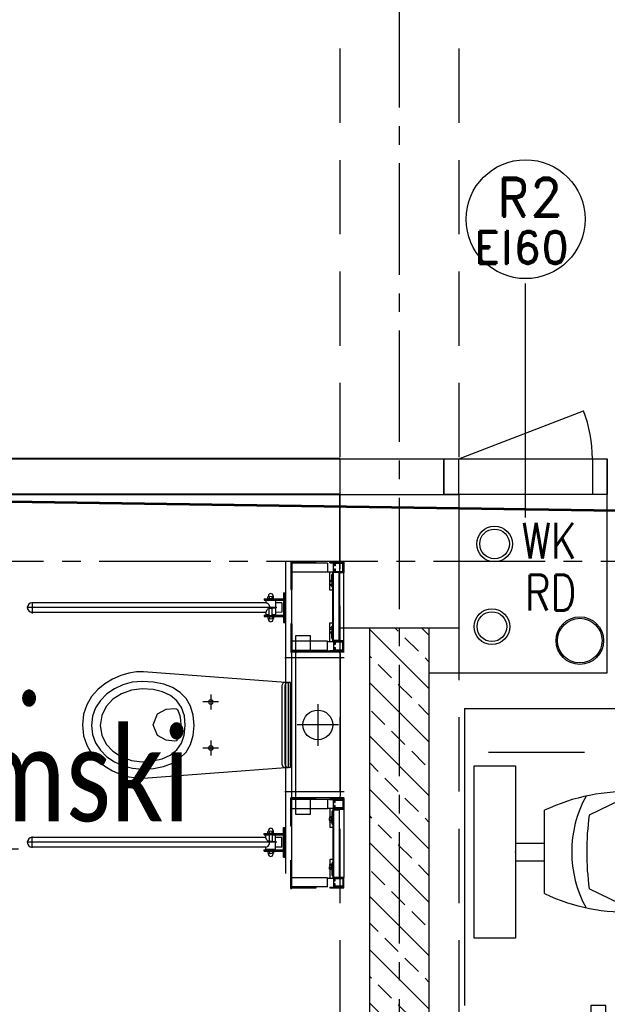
# Model space of a CAD drawing. Header units: millimetres. Extents: x 20447 to 23253, y -8211 to -4238.
# Tile 15 of 18: x 22075 to 22272, y -5615 to -5283. Entities that reach past the tile are written whole.
import ezdxf
from ezdxf.enums import TextEntityAlignment as Align

# ---------------------------------------------------------------- set-up
doc = ezdxf.new("R2010")
doc.units = ezdxf.units.MM
doc.linetypes.add('CENTER2', pattern=[1.125, 0.75, -0.125, 0.125, -0.125])
doc.linetypes.add('DASHED', pattern=[0.75, 0.5, -0.25])
for name, color, linetype, lineweight in [('__zakres', 10, 'Continuous', 35), ('pfu moje', 95, 'Continuous', 40), ('ŚCIANY_STARE', 250, 'Continuous', 25)]:
    doc.layers.add(name, color=color, linetype=linetype, lineweight=lineweight)
for name, color, linetype in [('_A_metki', 19, 'Continuous'), ('DRZWIOPIS', 250, 'Continuous'), ('KRESKOWANIE', 250, 'Continuous'), ('NAZWY_POM_ARCHITEKTURA', 7, 'Continuous'), ('OSIE', 1, 'CENTER2'), ('PODCIAGI', 251, 'DASHED'), ('SANITARNE', 3, 'Continuous'), ('SCIANY_ŻELBETOWE', 250, 'Continuous'), ('SLUPY', 250, 'Continuous'), ('STOLDRZWI', 7, 'Continuous'), ('URZĄDZ_SANIT', 4, 'Continuous'), ('WODKAN', 3, 'Continuous')]:
    doc.layers.add(name, color=color, linetype=linetype)
doc.styles.add('MM', font='calibri.ttf', dxfattribs={"width": 0.6, "height": 15})
doc.styles.add('ROMAND', font='romand', dxfattribs={"height": 20})
doc.styles.add('ROMANS', font='ROMANS.shx', dxfattribs={"width": 0.6})
doc.linetypes.add('OGRODZENIE1', pattern='A,0.25,-0.1,[133,ltypeshp.shx,S=0.1,R=0,X=-0.1,Y=0],-0.1,1', length=1.45)

# ---------------------------------------------------------------- blocks, each defined once
blk = doc.blocks.new('SEDES1')
for p, q in [((-29, 0), (29, 0)), ((-29, -14), (-29, 0)), ((29, 0), (29, -14)), ((29, -14), (-29, -14)), ((-3, -14), (-3, -23.76)), ((3, -14), (3, -23.76)), ((-14, -23.76), (14, -23.76)), ((-20.13, -54.73), (-12.37, -38.76)), ((20.13, -54.73), (12.37, -38.76))]:
    blk.add_line(p, q)
for centre, radius, start, end in [((43.03, -51.14), 63.26, 154.3546, 183.2824), ((-43.03, -51.14), 63.26, 356.7173, 25.6451), ((0, -71.86), 39, 61.2082, 118.7866), ((0, -128.34), 90.43, 82.1389, 97.8624), ((14.99, -55.37), 35.13, 179.0047, 228.4112), ((-14.99, -55.37), 35.13, 311.5888, 0.9953), ((0, -66.33), 17.43, 241.4488, 298.5638)]:
    blk.add_arc(centre, radius, start, end)
blk.add_point((0, -14))
blk = doc.blocks.new('DRZWI_D11W_90')
for p, q in [((5, 12), (5, 102)), ((50, 40.83), (50, -28.83))]:
    blk.add_line(p, q)
for points in [[(0, 0), (5, 0), (5, 12), (0, 12)], [(95, 0), (100, 0), (100, 12), (95, 12)]]:
    blk.add_lwpolyline(points, close=True)
blk.add_arc((5, 12), 90, 0, 90)
blk = doc.blocks.new('A$C50E24D8A')
at = {"layer": 'URZĄDZ_SANIT'}
for p, q in [((-8.9, 51), (-8.9, 60.5)), ((-8.9, 60.5), (-8.5, 60.5)), ((-8.5, 51), (-8.5, 60.5)), ((-0.5, 60.35), (-8.5, 60.35)), ((-0.5, 59.95), (-8.5, 59.95)), ((-0.5, 59.95), (-0.5, 60.35)), ((3.5, 59.95), (-0.5, 59.95)), ((3.5, 59.95), (3.5, 56.85)), ((4.2, 60.15), (4.2, 60)), ((5.5, 60.15), (4.2, 60.15)), ((4.2, 60), (5.5, 60)), ((5.5, 60.25), (9, 60.25)), ((5.5, 56.75), (5.5, 60.25)), ((5.8, 59.95), (5.8, 58.95)), ((8.8, 59.95), (5.8, 59.95)), ((6, 59.75), (8.6, 59.75)), ((6, 58.95), (6, 59.75)), ((8.6, 59.75), (8.6, 57.15)), ((8.8, 56.95), (8.8, 59.95)), ((9, 60.25), (9, 56.75)), ((3.5, 56.85), (-8.5, 56.85)), ((3.5, 57), (5.5, 57)), ((4.2, 57), (4.2, 54)), ((5.2, 57), (5.2, 33.5)), ((5.5, 56.75), (5.5, 56.5)), ((9, 56.75), (5.5, 56.75)), ((5.5, 56.5), (7.4, 56.5)), ((5.5, 56.5), (5.5, 33.75)), ((5.8, 58.95), (6, 58.95)), ((6, 57.95), (5.8, 57.95)), ((5.8, 57.95), (5.8, 56.95)), ((5.8, 56.95), (8.8, 56.95)), ((6, 57.15), (6, 57.95)), ((8.6, 57.15), (6, 57.15)), ((7.4, 56.75), (9, 56.75)), ((7.4, 56.75), (7.4, 33.75)), ((9, 56.75), (9, 33.75)), ((4.2, 53.69), (4.1, 53.63)), ((4.1, 52.87), (4.1, 53.63)), ((4.25, 54.06), (4.2, 54)), ((4.2, 53.94), (4.2, 54)), ((4.2, 53.94), (4.2, 53.35)), ((4.2, 53.35), (4.2, 52.65)), ((4.94, 54.11), (4.3, 54.11)), ((4.94, 53.78), (4.3, 53.78)), ((4.9, 55.75), (4.9, 54.11)), ((5.05, 54.29), (4.98, 54.11)), ((5.05, 54.21), (5.05, 54.29)), ((5.05, 52.21), (5.05, 54.21)), ((-8.5, 51), (-8.9, 51)), ((4.1, 52.87), (4.2, 52.81)), ((4.2, 52.65), (4.2, 52.5)), ((4.2, 52.5), (4.25, 52.44)), ((4.2, 52.5), (4.2, 50.65)), ((4.2, 50.65), (5.2, 50.65)), ((4.94, 52.92), (4.3, 52.92)), ((4.94, 52.39), (4.3, 52.39)), ((4.9, 52.39), (4.9, 51.95)), ((5, 52.36), (5.05, 52.21)), ((-8.9, 30), (-8.9, 39.5)), ((-8.9, 39.5), (-8.5, 39.5)), ((-8.5, 30), (-8.5, 39.5)), ((4.2, 37.39), (4.1, 37.33)), ((4.1, 36.57), (4.1, 37.33)), ((4.1, 36.57), (4.2, 36.51)), ((4.25, 38.06), (4.2, 38)), ((4.2, 37.94), (4.2, 38)), ((4.2, 37.94), (4.2, 37.35)), ((4.2, 37.35), (4.2, 36.65)), ((4.2, 36.65), (4.2, 36.5)), ((4.2, 36.5), (4.25, 36.44)), ((5.2, 39.73), (4.25, 39.73)), ((4.25, 39.73), (4.25, 38.07)), ((4.25, 36.45), (4.25, 33.5)), ((4.94, 38.11), (4.3, 38.11)), ((4.94, 37.78), (4.3, 37.78)), ((4.94, 36.92), (4.3, 36.92)), ((4.95, 38.43), (4.95, 38.11)), ((5.05, 38.29), (4.98, 38.11)), ((5.05, 38.21), (5.05, 38.29)), ((3.5, 33.65), (-8.5, 33.65)), ((3.5, 30.55), (3.5, 33.65)), ((3.5, 33.5), (5.5, 33.5)), ((4.94, 36.39), (4.3, 36.39)), ((4.95, 36.39), (4.95, 34.63)), ((5, 36.36), (5.05, 36.21)), ((5.5, 33.75), (5.5, 30.23)), ((9, 33.75), (5.5, 33.75)), ((5.8, 33.55), (5.8, 32.55)), ((8.8, 33.55), (5.8, 33.55)), ((6, 32.55), (6, 33.35)), ((6, 33.35), (8.6, 33.35)), ((7.4, 33.75), (9, 33.75)), ((8.6, 33.35), (8.6, 30.75)), ((8.8, 30.55), (8.8, 33.55)), ((9, 30.25), (9, 33.75)), ((-8.9, 30), (-8.5, 30)), ((-0.5, 30.55), (-8.5, 30.55)), ((-0.5, 30.15), (-8.5, 30.15)), ((-0.5, 30.55), (-0.5, 30.15)), ((3.5, 30.55), (-0.5, 30.55)), ((4.25, 30.5), (4.25, 30.23)), ((4.25, 30.5), (5.5, 30.5)), ((4.25, 30.23), (5.5, 30.23)), ((5.5, 30.25), (9, 30.25)), ((5.8, 32.55), (6, 32.55)), ((5.8, 31.55), (5.8, 30.55)), ((6, 31.55), (5.8, 31.55)), ((5.8, 30.55), (8.8, 30.55)), ((6, 30.75), (6, 31.55)), ((8.6, 30.75), (6, 30.75))]:
    blk.add_line(p, q, dxfattribs=at)
for centre, radius, start, end in [((5.5, 55.75), 0.6, 120, 180), ((5.12, 54.26), 0.0773, 0, 160), ((5.5, 51.95), 0.6, 180, 240), ((5.12, 52.24), 0.0773, 200, 0), ((5.55, 38.43), 0.6, 125.1195, 180), ((5.12, 38.26), 0.0773, 0, 160), ((5.55, 34.63), 0.6, 180, 234.8805), ((5.12, 36.24), 0.0773, 200, 0)]:
    blk.add_arc(centre, radius, start, end, dxfattribs=at)
for points, knots in [([(4.2, 53.94), (4.2, 53.95), (4.2, 53.99), (4.24, 54.05), (4.29, 54.1), (4.3, 54.11)], [0, 0, 0, 0, 0.066696, 0.814099, 1, 1, 1, 1]), ([(4.3, 53.78), (4.28, 53.79), (4.23, 53.84), (4.21, 53.9), (4.2, 53.94)], [0, 0, 0, 0, 0.266133, 1, 1, 1, 1]), ([(4.3, 53.78), (4.27, 53.71), (4.22, 53.57), (4.2, 53.43), (4.2, 53.35), (4.2, 53.35)], [0, 0, 0, 0, 0.484339, 0.986324, 1, 1, 1, 1]), ([(4.2, 53.35), (4.2, 53.29), (4.21, 53.17), (4.26, 53.02), (4.29, 52.94), (4.3, 52.92)], [0, 0, 0, 0, 0.406294, 0.827272, 1, 1, 1, 1]), ([(4.94, 53.78), (4.92, 53.83), (4.88, 53.94), (4.92, 54.05), (4.94, 54.11)], [0, 0, 0, 0, 0.492245, 1, 1, 1, 1]), ([(4.94, 52.92), (4.92, 53.06), (4.88, 53.35), (4.92, 53.63), (4.94, 53.78)], [0, 0, 0, 0, 0.492244, 1, 1, 1, 1]), ([(4.94, 54.11), (4.95, 54.11), (4.96, 54.11), (4.98, 54.12), (4.99, 54.13), (5, 54.14), (5, 54.14)], [0, 0, 0, 0, 0.306272, 0.611283, 0.9498, 1, 1, 1, 1]), ([(4.3, 52.92), (4.27, 52.88), (4.22, 52.79), (4.2, 52.7), (4.2, 52.66), (4.2, 52.65)], [0, 0, 0, 0, 0.484337, 0.986325, 1, 1, 1, 1]), ([(4.2, 52.65), (4.2, 52.62), (4.21, 52.54), (4.26, 52.46), (4.29, 52.41), (4.3, 52.39)], [0, 0, 0, 0, 0.406295, 0.827275, 1, 1, 1, 1]), ([(4.3, 52.39), (4.28, 52.41), (4.26, 52.42), (4.26, 52.44), (4.26, 52.44)], [0, 0, 0, 0, 0.926262, 1, 1, 1, 1]), ([(4.94, 52.39), (4.92, 52.48), (4.88, 52.65), (4.92, 52.83), (4.94, 52.92)], [0, 0, 0, 0, 0.492245, 1, 1, 1, 1]), ([(5, 52.34), (5, 52.34), (5, 52.35), (5, 52.36), (4.98, 52.38), (4.96, 52.39), (4.95, 52.39), (4.94, 52.39)], [0, 0, 0, 0, 0.0061254, 0.2677685, 0.528744, 0.7638866, 1, 1, 1, 1]), ([(4.2, 37.94), (4.2, 37.95), (4.2, 37.99), (4.24, 38.05), (4.29, 38.1), (4.3, 38.11)], [0, 0, 0, 0, 0.066696, 0.8141, 1, 1, 1, 1]), ([(4.3, 37.78), (4.28, 37.79), (4.23, 37.84), (4.21, 37.9), (4.2, 37.94)], [0, 0, 0, 0, 0.266134, 1, 1, 1, 1]), ([(4.3, 37.78), (4.27, 37.71), (4.22, 37.57), (4.2, 37.43), (4.2, 37.35), (4.2, 37.35)], [0, 0, 0, 0, 0.484339, 0.986323, 1, 1, 1, 1]), ([(4.2, 37.35), (4.2, 37.29), (4.21, 37.17), (4.26, 37.02), (4.29, 36.94), (4.3, 36.92)], [0, 0, 0, 0, 0.406294, 0.827273, 1, 1, 1, 1]), ([(4.3, 36.92), (4.27, 36.88), (4.22, 36.79), (4.2, 36.7), (4.2, 36.66), (4.2, 36.65)], [0, 0, 0, 0, 0.484336, 0.986325, 1, 1, 1, 1]), ([(4.2, 36.65), (4.2, 36.62), (4.21, 36.54), (4.26, 36.46), (4.29, 36.41), (4.3, 36.39)], [0, 0, 0, 0, 0.406296, 0.827276, 1, 1, 1, 1]), ([(4.94, 37.78), (4.92, 37.83), (4.88, 37.94), (4.92, 38.05), (4.94, 38.11)], [0, 0, 0, 0, 0.492245, 1, 1, 1, 1]), ([(4.94, 36.92), (4.92, 37.06), (4.88, 37.35), (4.92, 37.63), (4.94, 37.78)], [0, 0, 0, 0, 0.492243, 1, 1, 1, 1]), ([(4.94, 36.39), (4.92, 36.48), (4.88, 36.65), (4.92, 36.83), (4.94, 36.92)], [0, 0, 0, 0, 0.492245, 1, 1, 1, 1]), ([(4.94, 38.11), (4.95, 38.11), (4.96, 38.11), (4.98, 38.12), (4.99, 38.13), (5, 38.14), (5, 38.14)], [0, 0, 0, 0, 0.306273, 0.611289, 0.949804, 1, 1, 1, 1]), ([(4.94, 36.92), (4.95, 36.92), (4.96, 36.92), (4.98, 36.91), (5, 36.91), (5, 36.9), (5, 36.9), (5, 36.9)], [0, 0, 0, 0, 0.236115, 0.471253, 0.732225, 0.993866, 1, 1, 1, 1]), ([(4.3, 36.39), (4.28, 36.41), (4.26, 36.42), (4.26, 36.44), (4.26, 36.44)], [0, 0, 0, 0, 0.926262, 1, 1, 1, 1]), ([(5, 36.34), (5, 36.34), (5, 36.35), (5, 36.36), (4.98, 36.38), (4.96, 36.39), (4.95, 36.39), (4.94, 36.39)], [0, 0, 0, 0, 0.0061362, 0.2677717, 0.5287446, 0.7638876, 1, 1, 1, 1])]:
    blk.add_open_spline(points, degree=3, knots=knots, dxfattribs=at)
blk = doc.blocks.new('GEB')
at = {"layer": 'URZĄDZ_SANIT'}
for p, q in [((0, 24), (0, -24)), ((1, 25), (14, 25)), ((15, 24), (15, -24)), ((7.5, 7), (7.5, -7)), ((14.5, 0), (0.5, 0)), ((1, -25), (14, -25))]:
    blk.add_line(p, q, dxfattribs=at)
for points in [[(0, 30), (0, 25), (5, 25), (5, 30)], [(0, -25), (0, -30), (5, -30), (5, -25)]]:
    blk.add_lwpolyline(points, close=True, dxfattribs=at)
blk.add_circle((7.5, 0), 5, dxfattribs=at)
for centre, start, end in [((1, 24), 90, 180), ((14, 24), 0, 90), ((1, -24), 180, 270), ((14, -24), 270, 0)]:
    blk.add_arc(centre, 1, start, end, dxfattribs=at)
blk = doc.blocks.new('Ustęp_wisz_niepełn')
at = {"layer": 'URZĄDZ_SANIT'}
for points in [[(0, 0), (14.22, 0), (14.2, -0.93), (13.94, -1.69), (13.08, -2), (0, -2), (-13.17, -2), (-14.02, -1.69), (-14.28, -0.93), (-14.3, 0)], [(14.22, -0.7), (14.26, -1.68), (14.09, -2.56), (13.29, -2.93), (0.05, -2.93), (-13.37, -2.93), (-14.17, -2.56), (-14.34, -1.68), (-14.3, -0.7)], [(-7.8, -27.68), (-8.18, -27.57), (-8.45, -27.29), (-8.55, -26.9), (-8.45, -26.51), (-8.18, -26.23), (-7.8, -26.12), (-7.41, -26.23), (-7.14, -26.51), (-7.04, -26.9), (-7.14, -27.29), (-7.41, -27.57)], [(7.71, -27.68), (7.33, -27.57), (7.06, -27.29), (6.95, -26.9), (7.06, -26.51), (7.33, -26.23), (7.71, -26.12), (8.09, -26.23), (8.36, -26.51), (8.47, -26.9), (8.36, -27.29), (8.09, -27.57)]]:
    blk.add_lwpolyline(points, close=True, dxfattribs=at)
for points in [[(-17.9, -49.52), (-14.34, -1.74)], [(14.25, -1.74), (17.82, -49.52)], [(-7.8, -24.29), (-7.8, -29.51)], [(7.71, -24.29), (7.71, -29.51)], [(-5.26, -26.9), (-10.33, -26.9)], [(10.24, -26.9), (5.18, -26.9)], [(-14.91, -49.95), (-14.68, -46.14), (-13.99, -42.73), (-12.84, -39.75), (-11.23, -37.23), (-9.16, -35.21), (-6.63, -33.73), (-3.63, -32.82), (-0.18, -32.51)], [(-0.18, -32.51), (3.27, -32.82), (6.27, -33.72), (8.82, -35.19), (10.91, -37.19), (12.53, -39.7), (13.7, -42.69), (14.4, -46.11), (14.64, -49.95)], [(-12.4, -49.91), (-12.15, -46.33), (-11.4, -43.18), (-10.15, -40.5), (-8.41, -38.35), (-6.16, -36.76), (-3.42, -35.78), (-0.18, -35.44)], [(-0.18, -35.44), (3.07, -35.77), (5.82, -36.75), (8.09, -38.33), (9.85, -40.47), (11.11, -43.14), (11.87, -46.3), (12.12, -49.91)], [(-4.57, -37.85), (-5.06, -38.11), (-5.38, -38.46), (-5.49, -39.08), (-5.17, -41.88), (-3.63, -44.85), (0.03, -46.24), (3.7, -44.85), (5.23, -41.88), (5.55, -39.08), (5.44, -38.46), (5.12, -38.11), (4.63, -37.85), (3.15, -37.31), (1.62, -37.03), (0.03, -36.97)], [(0.03, -36.97), (-1.55, -37.03), (-3.09, -37.31), (-4.57, -37.85)], [(-0.04, -70.02), (-3.64, -69.65), (-6.82, -68.59), (-9.59, -66.98), (-11.96, -64.92), (-13.93, -62.52), (-15.5, -59.9), (-16.68, -57.18), (-17.47, -54.47), (-17.87, -51.87), (-17.9, -49.52)], [(17.82, -49.52), (17.79, -51.87), (17.38, -54.47), (16.59, -57.18), (15.41, -59.9), (13.84, -62.52), (11.88, -64.92), (9.51, -66.98), (6.73, -68.59), (3.55, -69.65), (-0.04, -70.02)], [(-0.18, -67.02), (-3.24, -66.65), (-6.04, -65.61), (-8.55, -63.97), (-10.71, -61.83), (-12.47, -59.28), (-13.8, -56.38), (-14.62, -53.25), (-14.91, -49.95)], [(-0.18, -64.09), (-3.51, -63.55), (-6.45, -62.06), (-8.91, -59.78), (-10.79, -56.89), (-11.98, -53.54), (-12.4, -49.91)], [(12.12, -49.91), (11.7, -53.57), (10.49, -56.92), (8.6, -59.81), (6.12, -62.08), (3.16, -63.56), (-0.18, -64.09)], [(14.64, -49.95), (14.35, -53.27), (13.51, -56.42), (12.17, -59.32), (10.39, -61.87), (8.21, -64), (5.69, -65.62), (2.87, -66.66), (-0.18, -67.02)]]:
    blk.add_lwpolyline(points, dxfattribs=at)
at = {"layer": 'URZĄDZ_SANIT', "xscale": -1, "rotation": 270}
blk.add_blockref('GEB', (-0.04, 1.64), dxfattribs=at)
blk = doc.blocks.new('A$7E9918101824BA')
at = {"layer": 'URZĄDZ_SANIT'}
for p, q in [((15.55, 22.64), (15.55, 106.64)), ((94.53, 22.64), (94.53, 106.64)), ((13.71, 105.04), (17.51, 105.04)), ((13.95, 26.34), (13.95, 105.04)), ((17.15, 26.34), (17.15, 105.04)), ((96.37, 105.04), (92.57, 105.04)), ((92.93, 26.34), (92.93, 105.04)), ((96.13, 26.34), (96.13, 105.04)), ((12.6, 26.94), (12.6, 20.44)), ((12.6, 26.94), (13, 26.94)), ((13, 26.94), (13, 20.44)), ((18.1, 26.94), (18.1, 25.24)), ((18.1, 26.94), (18.5, 26.94)), ((18.5, 26.94), (18.5, 20.44)), ((18.5, 26.94), (18.5, 20.44)), ((91.58, 26.94), (91.58, 20.44)), ((91.58, 26.94), (91.58, 20.44)), ((91.98, 26.94), (91.58, 26.94)), ((91.98, 26.94), (91.98, 25.24)), ((97.08, 26.94), (97.08, 20.44)), ((97.48, 26.94), (97.08, 26.94)), ((97.48, 26.94), (97.48, 20.44)), ((11.6, 25.54), (11.81, 25.54)), ((11.6, 23.94), (11.81, 23.94)), ((12.52, 25.69), (11.88, 25.69)), ((12.52, 25.21), (11.88, 25.21)), ((12.52, 24.26), (11.88, 24.26)), ((12.52, 23.79), (11.88, 23.79)), ((12.6, 25.79), (12.6, 23.69)), ((12.6, 24.03), (12.6, 25.45)), ((13, 26.24), (13.15, 26.24)), ((13, 25.24), (13.15, 25.24)), ((13, 24.24), (13.15, 24.24)), ((13, 23.24), (13.15, 23.24)), ((13.15, 26.34), (13.95, 26.34)), ((13.15, 23.14), (13.15, 26.34)), ((18.2, 24.24), (15.76, 24.24)), ((18.2, 25.24), (15.89, 25.24)), ((17.15, 26.34), (17.95, 26.34)), ((17.95, 25.24), (17.95, 26.34)), ((17.95, 26.24), (18.1, 26.24)), ((17.95, 25.24), (18.1, 25.24)), ((17.95, 24.24), (18.1, 24.24)), ((17.95, 23.14), (17.95, 24.24)), ((17.95, 23.24), (18.1, 23.24)), ((18.1, 24.24), (18.1, 20.44)), ((18.2, 25.24), (18.2, 24.24)), ((18.5, 25.24), (18.2, 25.24)), ((18.2, 25.16), (18.5, 25.16)), ((18.5, 24.31), (18.2, 24.31)), ((18.5, 24.24), (18.2, 24.24)), ((18.5, 23.69), (18.5, 25.79)), ((18.5, 25.45), (18.5, 24.03)), ((18.58, 25.69), (19.22, 25.69)), ((18.58, 25.21), (19.22, 25.21)), ((18.58, 24.26), (19.22, 24.26)), ((18.58, 23.79), (19.22, 23.79)), ((19.5, 25.54), (19.29, 25.54)), ((19.5, 23.94), (19.29, 23.94)), ((90.58, 25.54), (90.79, 25.54)), ((90.58, 23.94), (90.79, 23.94)), ((91.5, 25.69), (90.86, 25.69)), ((91.5, 25.21), (90.86, 25.21)), ((91.5, 24.26), (90.86, 24.26)), ((91.5, 23.79), (90.86, 23.79)), ((91.58, 23.69), (91.58, 25.79)), ((91.58, 25.45), (91.58, 24.03)), ((91.58, 25.24), (91.88, 25.24)), ((91.88, 25.16), (91.58, 25.16)), ((91.58, 24.31), (91.88, 24.31)), ((91.58, 24.24), (91.88, 24.24)), ((91.88, 25.24), (94.19, 25.24)), ((91.88, 25.24), (91.88, 24.24)), ((91.88, 24.24), (94.32, 24.24)), ((92.13, 26.24), (91.98, 26.24)), ((92.13, 25.24), (91.98, 25.24)), ((91.98, 24.24), (91.98, 20.44)), ((92.13, 24.24), (91.98, 24.24)), ((92.13, 23.24), (91.98, 23.24)), ((92.13, 25.24), (92.13, 26.34)), ((92.93, 26.34), (92.13, 26.34)), ((92.13, 23.14), (92.13, 24.24)), ((96.93, 26.34), (96.13, 26.34)), ((96.93, 23.14), (96.93, 26.34)), ((97.08, 26.24), (96.93, 26.24)), ((97.08, 25.24), (96.93, 25.24)), ((97.08, 24.24), (96.93, 24.24)), ((97.08, 23.24), (96.93, 23.24)), ((97.48, 25.79), (97.48, 23.69)), ((97.48, 24.03), (97.48, 25.45)), ((97.56, 25.69), (98.2, 25.69)), ((97.56, 25.21), (98.2, 25.21)), ((97.56, 24.26), (98.2, 24.26)), ((97.56, 23.79), (98.2, 23.79)), ((98.48, 25.54), (98.27, 25.54)), ((98.48, 23.94), (98.27, 23.94)), ((10.55, 20.44), (20.55, 20.44)), ((10.55, 20.44), (10.55, 20.04)), ((10.55, 20.04), (20.55, 20.04)), ((13.15, 23.14), (17.95, 23.14)), ((13.94, 21.02), (13.93, 23.14)), ((13.94, 21.02), (17.14, 21.02)), ((17.14, 21.06), (17.15, 23.14)), ((20.55, 20.44), (20.55, 20.04)), ((32.5, 0), (32.5, 20)), ((77.58, 0), (77.58, 20)), ((89.53, 20.44), (89.53, 20.04)), ((99.53, 20.44), (89.53, 20.44)), ((99.53, 20.04), (89.53, 20.04)), ((96.93, 23.14), (92.13, 23.14)), ((92.94, 21.06), (92.93, 23.14)), ((96.14, 21.02), (92.94, 21.02)), ((96.14, 21.02), (96.14, 23.14)), ((99.53, 20.44), (99.53, 20.04)), ((110.08, 19.8), (5.08, 19.8)), ((30.5, 0), (30.5, 18)), ((79.58, 0), (79.58, 18))]:
    blk.add_line(p, q, dxfattribs=at)
at = {"layer": 'URZĄDZ_SANIT', "color": 1}
for p, q in [((110.08, 17.8), (7.08, 17.8)), ((30.5, 0), (30.5, 18)), ((79.58, 0), (79.58, 18))]:
    blk.add_line(p, q, dxfattribs=at)
at = {"layer": 'URZĄDZ_SANIT'}
for centre, radius, start, end in [((15.55, 105.04), 1.6, 0, 180), ((94.53, 105.04), 1.6, 0, 180), ((11.6, 24.74), 0.8, 90, 270), ((12.19, 25.45), 0.387, 142.1208, 217.8792), ((13.22, 24.74), 1.42, 160.5286, 199.4714), ((12.19, 24.03), 0.387, 142.1208, 217.8792), ((12.21, 25.45), 0.387, 322.1208, 37.8792), ((11.17, 24.74), 1.42, 340.5286, 19.4714), ((12.21, 24.03), 0.387, 322.1208, 37.8792), ((18.89, 25.45), 0.387, 142.1208, 217.8792), ((19.92, 24.74), 1.42, 160.5286, 199.4714), ((18.89, 24.03), 0.387, 142.1208, 217.8792), ((18.91, 25.45), 0.387, 322.1208, 37.8792), ((17.87, 24.74), 1.42, 340.5286, 19.4714), ((18.91, 24.03), 0.387, 322.1208, 37.8792), ((19.5, 24.74), 0.8, 270, 90), ((90.58, 24.74), 0.8, 90, 270), ((91.17, 25.45), 0.387, 142.1208, 217.8792), ((92.21, 24.74), 1.42, 160.5286, 199.4714), ((91.17, 24.03), 0.387, 142.1208, 217.8792), ((91.19, 25.45), 0.387, 322.1208, 37.8792), ((90.16, 24.74), 1.42, 340.5286, 19.4714), ((91.19, 24.03), 0.387, 322.1208, 37.8792), ((97.87, 25.45), 0.387, 142.1208, 217.8792), ((98.91, 24.74), 1.42, 160.5286, 199.4714), ((97.87, 24.03), 0.387, 142.1208, 217.8792), ((97.89, 25.45), 0.387, 322.1208, 37.8792), ((96.86, 24.74), 1.42, 340.5286, 19.4714), ((97.89, 24.03), 0.387, 322.1208, 37.8792), ((98.48, 24.74), 0.8, 270, 90)]:
    blk.add_arc(centre, radius, start, end, dxfattribs=at)
blk.add_ellipse((15.55, 26.34), major_axis=(-1.6, 0), ratio=0.75, start_param=0, end_param=1.777155, dxfattribs=at)
at = {"layer": 'URZĄDZ_SANIT', "extrusion": (0, 0, -1)}
blk.add_ellipse((94.53, 26.34), major_axis=(1.6, 0), ratio=0.75, start_param=0, end_param=1.777155, dxfattribs=at)
at = {"layer": 'URZĄDZ_SANIT'}
for points, knots in [([(15.72, 23.14), (15.7, 23.33), (15.68, 23.83), (15.81, 24.5), (15.85, 25.04), (15.89, 25.24)], [4.910827, 4.910827, 4.910827, 4.910827, 10.641279, 20.027197, 25.747474, 25.747474, 25.747474, 25.747474]), ([(15.89, 25.24), (15.93, 25.45), (16.11, 26.02), (16.74, 26.21), (17.15, 26.34)], [25.747474, 25.747474, 25.747474, 25.747474, 32.005093, 43.725022, 43.725022, 43.725022, 43.725022]), ([(94.19, 25.24), (94.15, 25.45), (93.97, 26.02), (93.34, 26.21), (92.93, 26.34)], [25.747474, 25.747474, 25.747474, 25.747474, 32.005093, 43.725022, 43.725022, 43.725022, 43.725022]), ([(94.36, 23.14), (94.37, 23.33), (94.4, 23.83), (94.27, 24.5), (94.23, 25.04), (94.19, 25.24)], [4.910827, 4.910827, 4.910827, 4.910827, 10.641279, 20.027197, 25.747474, 25.747474, 25.747474, 25.747474])]:
    blk.add_open_spline(points, degree=3, knots=knots, dxfattribs=at)
at = {"layer": 'URZĄDZ_SANIT', "xscale": -1, "rotation": 180}
blk.add_blockref('Ustęp_wisz_niepełn', (55.08, 18.04), dxfattribs=at)
at = {"layer": 'URZĄDZ_SANIT', "color": 1, "ltscale": 5, "rotation": 270.0000001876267}
blk.add_blockref('A$C50E24D8A', (-30, 9.1), dxfattribs=at)
blk.add_blockref('A$C50E24D8A', (-30, 9.1), dxfattribs=at)
at = {"layer": 'URZĄDZ_SANIT', "color": 1, "ltscale": 5, "xscale": -1}
for rotation in [89.9999999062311, 89.99999990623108]:
    blk.add_blockref('A$C50E24D8A', (140.08, 9.1), dxfattribs=dict(at, rotation=rotation))
blk = doc.blocks.new('*U1666')
at = {"layer": '_A_metki', "color": 1}
for points in [[(50, 21.37), (50, -20)], [(-5.26, 0), (100.46, 0)]]:
    blk.add_lwpolyline(points, dxfattribs=at)
at = {"layer": '_A_metki', "insert": (46.18, -4), "char_height": 12, "width": 19.7618, "attachment_point": 3, "line_spacing_factor": 0.8, "style": 'MM'}
blk.add_mtext('{\\W0.8;m²}', dxfattribs=at)
at = {"layer": '_A_metki', "style": 'MM', "width": 0.8}
for tag, p in [('NAZWA 1', (52, 15)), ('NAZWA 2', (52, 0))]:
    blk.add_attdef(tag, text='', height=12, dxfattribs=at).set_placement(p, align=Align.BOTTOM_LEFT)
for tag, p in [('nr pom.', (48, 0)), ('POW', (24.18, -21.08))]:
    blk.add_attdef(tag, text='', height=12, dxfattribs=at).set_placement(p, align=Align.BOTTOM_RIGHT)
blk.add_attdef('POW.', text='', height=12, dxfattribs=at).set_placement((28, -4), align=Align.TOP_RIGHT)
at = {"layer": '_A_metki', "style": 'MM', "oblique": 15, "width": 0.8}
blk.add_attdef('posadzka', text='', height=12, dxfattribs=at).set_placement((52, -4), align=Align.TOP_LEFT)

msp = doc.modelspace()

# ---------------------------------------------------------------- hatches: boundary and pattern name
at = {"layer": 'KRESKOWANIE'}
h = msp.add_hatch(dxfattribs=at)
h.set_pattern_fill('BRASS', color=256, scale=2, angle=315, style=0)
h.set_pattern_definition([(315, (20228.751, -8194.34), (8.980256, 8.980256), []), (315, (20233.241, -8189.85), (8.980256, 8.980256), [6.35, -3.175])])
h.paths.add_polyline_path([(22192.49, -5599.13), (22202.49, -5599.13), (22202.49, -5487.98), (22192.49, -5487.98)])
h.paths.add_polyline_path([(22212.49, -5487.98), (22202.49, -5487.98), (22202.49, -5599.13), (22209.73, -5599.13), (22212.49, -5599.13)])
h.paths.add_polyline_path([(22192.49, -5748.74), (22202.49, -5748.74), (22202.49, -5599.13), (22192.49, -5599.13)])
h.paths.add_polyline_path([(22202.49, -5748.74), (22208.88, -5748.74), (22212.49, -5748.74), (22212.49, -5599.13), (22202.49, -5599.13)])
h.paths.add_polyline_path([(22202.49, -5755.98), (22202.49, -5748.74), (22192.49, -5748.74), (22192.49, -5755.98)])
h.paths.add_polyline_path([(22212.49, -5748.74), (22208.88, -5748.74), (22202.49, -5748.74), (22202.49, -5755.98), (22212.49, -5755.98)])

# ---------------------------------------------------------------- linework, layer by layer
at = {"layer": '__zakres', "linetype": 'OGRODZENIE1', "lineweight": 53, "ltscale": 40}
msp.add_lwpolyline([(20698.56, -4353.95), (21918.66, -4344.36), (21912.49, -5442.98), (22388.86, -5450.14), (22388.86, -5861.98), (22577.49, -5861.98), (22577.49, -6180.18), (22433.49, -6180.18), (22433.49, -6436.34), (22810.16, -6436.34), (22810.16, -7932.09), (20698.56, -7932.09), (20698.56, -4353.95)], dxfattribs=at)
at = {"layer": 'DRZWIOPIS'}
msp.add_circle((22244.99, -5350.4), 20, dxfattribs=at)
at = {"layer": 'NAZWY_POM_ARCHITEKTURA'}
msp.add_line((22232.53, -5529.69), (22264.85, -5529.69), dxfattribs=at)
at = {"layer": 'OSIE', "ltscale": 50}
for p, q in [((22202.49, -4319.09), (22202.49, -5886.85)), ((22202.49, -4319.09), (22202.49, -5886.85)), ((20526.54, -5465.48), (22738.76, -5465.48))]:
    msp.add_line(p, q, dxfattribs=at)
at = {"layer": 'pfu moje', "ltscale": 25}
for p, q in [((22182.49, -5430.98), (21959.49, -5430.98)), ((22182.49, -5442.98), (21959.49, -5442.98))]:
    msp.add_line(p, q, dxfattribs=at)
at = {"layer": 'PODCIAGI', "ltscale": 50}
for p, q in [((22182.49, -4467.98), (22182.49, -6102.98)), ((22222.49, -4467.98), (22222.49, -6102.98))]:
    msp.add_line(p, q, dxfattribs=at)
at = {"layer": 'SCIANY_ŻELBETOWE'}
for p, q in [((22192.49, -5487.98), (22192.49, -5755.98)), ((22212.49, -5487.98), (22212.49, -5755.98))]:
    msp.add_line(p, q, dxfattribs=at)
at = {"layer": 'SLUPY'}
msp.add_lwpolyline([(22182.49, -5442.98), (22222.49, -5442.98), (22222.49, -5487.98), (22182.49, -5487.98)], close=True, dxfattribs=at)
at = {"layer": 'STOLDRZWI'}
for p, q in [((22244.99, -5450.78), (22244.99, -5371.99)), ((22222.49, -5430.98), (22264.51, -5414.87))]:
    msp.add_line(p, q, dxfattribs=at)
for points in [[(22272.49, -5442.98), (22217.49, -5442.98), (22217.49, -5430.98), (22272.49, -5430.98)], [(22267.49, -5442.98), (22222.49, -5442.98), (22222.49, -5430.98), (22267.49, -5430.98)]]:
    msp.add_lwpolyline(points, close=True, dxfattribs=at)
msp.add_arc((22222.49, -5430.98), 45, 0, 20.9697, dxfattribs=at)
at = {"layer": 'WODKAN'}
for centre, radius in [((22234.56, -5459.67), 6), ((22234.56, -5459.67), 6), ((22234.56, -5459.67), 5), ((22233.67, -5487.49), 6), ((22233.67, -5487.49), 5), ((22263.24, -5492.19), 8), ((22263.24, -5492.19), 7.5)]:
    msp.add_circle(centre, radius, dxfattribs=at)
at = {"layer": 'ŚCIANY_STARE'}
for p, q in [((22182.49, -5430.98), (22182.49, -5442.98)), ((22182.49, -5430.98), (22217.49, -5430.98)), ((22217.49, -5430.98), (22217.49, -5442.98)), ((22272.49, -5502.98), (22272.49, -5430.98)), ((22212.49, -5502.98), (22272.49, -5502.98)), ((22224.49, -5514.98), (22224.49, -5614.98)), ((22224.49, -5514.98), (22374.49, -5514.98))]:
    msp.add_line(p, q, dxfattribs=at)

# ---------------------------------------------------------------- block references
at = {"layer": '_A_metki'}
ref = msp.add_blockref('*U1666', (21813.97, -5562.3), dxfattribs=dict(at, xscale=2.592, yscale=2.592, zscale=2.592))
ref.add_attrib('NAZWA 2', 'NPS damski', dxfattribs={"height": 31.104, "style": 'MM', "width": 0.8}).set_placement((21948.75, -5562.3), align=Align.BOTTOM_LEFT)
ref.add_attrib('NAZWA 1', 'Wc pacj.', dxfattribs={"height": 31.104, "style": 'MM', "width": 0.8}).set_placement((21948.75, -5523.42), align=Align.BOTTOM_LEFT)
ref.add_attrib('nr pom.', 'H1/225', dxfattribs={"height": 31.104, "style": 'MM', "width": 0.8}).set_placement((21938.38, -5562.3), align=Align.BOTTOM_RIGHT)
ref.add_attrib('POW.', '7,4', dxfattribs={"height": 31.104, "style": 'MM', "width": 0.8}).set_placement((21886.54, -5572.67), align=Align.TOP_RIGHT)
at = {"layer": 'pfu moje', "ltscale": 25, "rotation": 90}
msp.add_blockref('A$7E9918101824BA', (22183.98, -5575.61), dxfattribs=at)
at = {"layer": 'SANITARNE', "rotation": 90}
msp.add_blockref('SEDES1', (22227.64, -5563.29), dxfattribs=at)
at = {"layer": 'STOLDRZWI', "rotation": 180.0004420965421}
msp.add_blockref('DRZWI_D11W_90', (22366.99, -5614.98), dxfattribs=at)

# ---------------------------------------------------------------- texts
at = {"layer": 'DRZWIOPIS', "style": 'ROMAND'}
msp.add_text('EI60', height=11, dxfattribs=at).set_placement((22227.6, -5365.37))
msp.add_attdef('R2', text='', height=13, dxfattribs=at).set_placement((22246.35, -5343.02), align=Align.MIDDLE_CENTER)
at = {"layer": 'WODKAN', "linetype": 'Continuous', "style": 'ROMANS', "width": 0.8}
for s, p in [('WK', (22243.66, -5464.55)), ('RD', (22244.77, -5482.04))]:
    msp.add_text(s, height=12, dxfattribs=at).set_placement(p)

doc.saveas('drawing.dxf')
